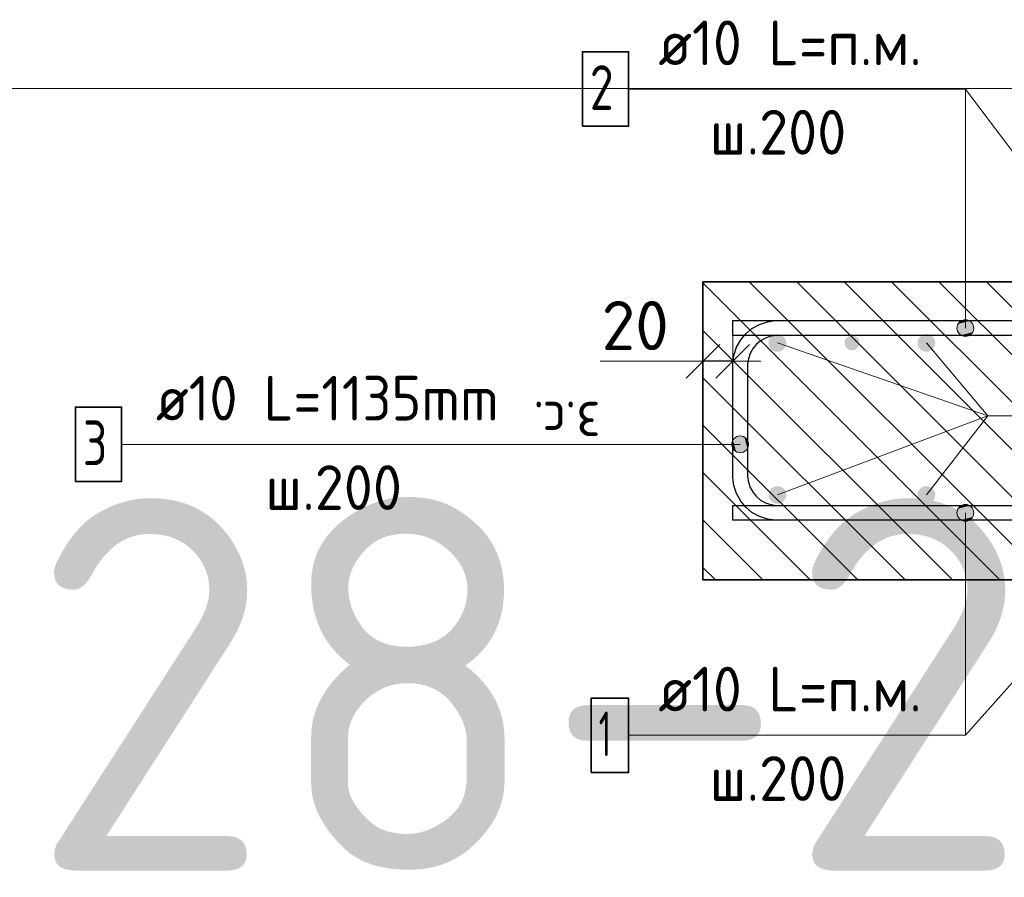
# Model space of a CAD drawing. Header units: metres. Extents: x -38 to 107, y -15 to 21.
# Tile 106 of 133: x 71.709 to 72.37, y 7.142 to 7.718. Entities that reach past the tile are written whole.
import ezdxf

# ---------------------------------------------------------------- set-up
doc = ezdxf.new("R2010")
doc.units = ezdxf.units.M
doc.header["$PDMODE"] = 65
for name, color, linetype, lineweight in [('XR$3$Арм. стержнями верхней зоны', 180, 'Continuous', 35), ('XR$3$Арм. стержнями нижней зоны', 180, 'Continuous', 35), ('XR$3$Арм.стержн. Арматура края', 96, 'Continuous', 35), ('XR$3$Арм.стержн. Доп. арматура', 180, 'Continuous', 35), ('XR$3$Размерная линия_ общее', 7, 'Continuous', 13), ('XR$5$Арм. стержнями верхней зоны', 180, 'Continuous', 35), ('XR$5$Арм. стержнями нижней зоны', 180, 'Continuous', 35), ('XR$5$Арм.стержн. Арматура края', 96, 'Continuous', 35), ('XR$5$Арм.стержн. Доп. арматура', 180, 'Continuous', 35), ('XR$5$Размерная линия_ общее', 7, 'Continuous', 13)]:
    doc.layers.add(name, color=color, linetype=linetype, lineweight=lineweight)
doc.styles.add('ISOCPEUR', font='txt')
doc.dimstyles.new('DIMSTYLE_11', dxfattribs={"dimtxt": 0.033, "dimasz": 0.0375, "dimexe": 0, "dimexo": 0, "dimgap": 0.0165, "dimtad": 2, "dimdec": 0, "dimlfac": 1000, "dimrnd": 1, "dimzin": 12, "dimdsep": 46, "dimtxsty": 'ISOCPEUR', "dimblk1": 'ALL_ML_STRICH', "dimblk2": 'ALL_ML_STRICH', "dimsah": 1, "dimcen": 0, "dimclrd": 7, "dimclre": 256, "dimclrt": 7, "dimadec": 0, "dimazin": 0, "dimtfac": 1, "dimtdec": 0, "dimtix": 1, "dimtmove": 2, "dimatfit": 3, "dimfxl": 0, "dimtvp": 1.2, "dimtzin": 0, "dimlwd": 0, "dimlwe": -3, "dimarcsym": 0})
pattern_1 = [(135, (0, 0), (-0.031819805, -0.031819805), [0.4, -0.05, 0, -0.05]), (135, (-0.01591, -0.01591), (-0.031819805, -0.031819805), [0.8, -0.1, 0.1, -0.1])]

# ---------------------------------------------------------------- blocks, each defined once
blk = doc.blocks.new('ALL_ML_STRICH')
at = {"color": 0, "linetype": 'ByBlock', "lineweight": -2}
for p, q in [((0, -0.5), (0, 0.5)), ((-0.3, -0.3), (0.3, 0.3)), ((-1, 0), (0.5, 0))]:
    blk.add_line(p, q, dxfattribs=at)
blk = doc.blocks.new('*D139')
at = {"layer": 'DEFPOINTS', "color": 7, "linetype": 'Continuous', "lineweight": 13, "transparency": 33554687}
for p in [(72.1875, 7.48857), (72.1875, 7.45358), (72.1675, 7.44858)]:
    blk.add_point(p, dxfattribs=at)
at = {"layer": 'XR$3$Размерная линия_ общее', "color": 253, "linetype": 'Continuous', "lineweight": -2, "true_color": 0xa0a0a0, "transparency": 33554687}
for p, q in [((72.1675, 7.46858), (72.1675, 7.48857)), ((72.1875, 7.47358), (72.1875, 7.48857))]:
    blk.add_line(p, q, dxfattribs=at)
at = {"layer": 'XR$3$Размерная линия_ общее', "color": 7, "linetype": 'Continuous', "lineweight": -2, "transparency": 33554687}
blk.add_line((72.1875, 7.48857), (72.1675, 7.48857), dxfattribs=at)
at = {"layer": 'XR$3$Размерная линия_ общее', "color": 7, "linetype": 'Continuous', "lineweight": 13, "transparency": 33554687, "xscale": 0.0375, "yscale": 0.0375, "zscale": 0.0375}
for p, rotation in [((72.1675, 7.48857), 180), ((72.1875, 7.48857), 360)]:
    blk.add_blockref('ALL_ML_STRICH', p, dxfattribs=dict(at, rotation=rotation))
at = {"layer": 'XR$3$Размерная линия_ общее', "color": 7, "linetype": 'Continuous', "lineweight": 13, "transparency": 33554687, "insert": (72.12208, 7.51257), "char_height": 0.033, "width": 0.066, "attachment_point": 5, "style": 'ISOCPEUR'}
blk.add_mtext('\\A1;{20}', dxfattribs=at)
at = {"layer": 'XR$3$Размерная линия_ общее', "color": 7, "linetype": 'Continuous', "lineweight": 13, "transparency": 33554687, "insert": (72.09879, 7.43451), "char_height": 0.027, "width": 0.00135, "attachment_point": 1, "rotation": 180, "line_spacing_factor": 0.60241, "style": 'ISOCPEUR'}
blk.add_mtext('з.с.', dxfattribs=at)
blk = doc.blocks.new('*D681')
at = {"layer": 'DEFPOINTS', "color": 7, "linetype": 'Continuous', "lineweight": 13, "transparency": 33554687}
for p in [(72.1875, 7.48857), (72.1875, 7.45358), (72.1675, 7.44858)]:
    blk.add_point(p, dxfattribs=at)
at = {"layer": 'XR$5$Размерная линия_ общее', "color": 253, "linetype": 'Continuous', "lineweight": -2, "true_color": 0xa0a0a0, "transparency": 33554687}
for p, q in [((72.1675, 7.46858), (72.1675, 7.48857)), ((72.1875, 7.47358), (72.1875, 7.48857))]:
    blk.add_line(p, q, dxfattribs=at)
at = {"layer": 'XR$5$Размерная линия_ общее', "color": 7, "linetype": 'Continuous', "lineweight": -2, "transparency": 33554687}
blk.add_line((72.1875, 7.48857), (72.1675, 7.48857), dxfattribs=at)
at = {"layer": 'XR$5$Размерная линия_ общее', "color": 7, "linetype": 'Continuous', "lineweight": 13, "transparency": 33554687, "xscale": 0.0375, "yscale": 0.0375, "zscale": 0.0375}
for p, rotation in [((72.1675, 7.48857), 180), ((72.1875, 7.48857), 360)]:
    blk.add_blockref('ALL_ML_STRICH', p, dxfattribs=dict(at, rotation=rotation))
at = {"layer": 'XR$5$Размерная линия_ общее', "color": 7, "linetype": 'Continuous', "lineweight": 13, "transparency": 33554687, "insert": (72.12208, 7.51257), "char_height": 0.033, "width": 0.066, "attachment_point": 5, "style": 'ISOCPEUR'}
blk.add_mtext('\\A1;{20}', dxfattribs=at)
at = {"layer": 'XR$5$Размерная линия_ общее', "color": 7, "linetype": 'Continuous', "lineweight": 13, "transparency": 33554687, "insert": (72.09879, 7.43451), "char_height": 0.027, "width": 0.00135, "attachment_point": 1, "rotation": 180, "line_spacing_factor": 0.60241, "style": 'ISOCPEUR'}
blk.add_mtext('з.с.', dxfattribs=at)

msp = doc.modelspace()

# ---------------------------------------------------------------- hatches: boundary and pattern name
at = {"linetype": 'Continuous', "lineweight": 13, "transparency": 33554687}
h = msp.add_hatch(dxfattribs=at)
h.set_pattern_fill('__________540', scale=0.015, style=0, pattern_type=2)
h.set_pattern_definition(pattern_1)
h.paths.add_polyline_path([(72.1675, 7.54188), (72.1675, 7.34188), (72.75595, 7.34188), (72.75595, 7.54188)], flags=0)
h = msp.add_hatch(dxfattribs=at)
h.set_pattern_fill('__________540', scale=0.015, style=0, pattern_type=2)
h.set_pattern_definition(pattern_1)
h.paths.add_polyline_path([(72.1675, 7.54188), (72.1675, 7.34188), (72.75595, 7.34188), (72.75595, 7.54188)], flags=0)
at = {"layer": 'XR$3$Арм. стержнями верхней зоны', "linetype": 'Continuous', "lineweight": 13, "transparency": 33554687}
for points in [[(72.34843, 7.51369), (72.33876, 7.51369), (72.33797, 7.51088)], [(72.34843, 7.51369), (72.33797, 7.51088), (72.34922, 7.51088)], [(72.34641, 7.51571), (72.34078, 7.51571), (72.33876, 7.51369)], [(72.34641, 7.51571), (72.33876, 7.51369), (72.34843, 7.51369)], [(72.34078, 7.51571), (72.34641, 7.51571), (72.3436, 7.5165)], [(72.34922, 7.51088), (72.33797, 7.51088), (72.33876, 7.50806)], [(72.34922, 7.51088), (72.33876, 7.50806), (72.34843, 7.50806)], [(72.34843, 7.50806), (72.33876, 7.50806), (72.34078, 7.50604)], [(72.34843, 7.50806), (72.34078, 7.50604), (72.34641, 7.50604)], [(72.34641, 7.50604), (72.34078, 7.50604), (72.3436, 7.50525)]]:
    msp.add_hatch(color=7, dxfattribs=at).paths.add_polyline_path(points)
at = {"layer": 'XR$3$Арм. стержнями верхней зоны', "linetype": 'Continuous', "lineweight": 50, "transparency": 33554687}
msp.add_hatch(color=4, dxfattribs=at).paths.add_polyline_path([(72.27251, 7.50088), (72.27212, 7.50279), (72.27104, 7.50441), (72.26942, 7.5055), (72.26751, 7.50588), (72.26559, 7.5055), (72.26397, 7.50441), (72.26289, 7.50279), (72.26251, 7.50088), (72.26289, 7.49896), (72.26397, 7.49734), (72.26559, 7.49626), (72.26751, 7.49588), (72.26942, 7.49626), (72.27104, 7.49734), (72.27212, 7.49896)])
at = {"layer": 'XR$3$Арм. стержнями нижней зоны', "linetype": 'Continuous', "lineweight": 13, "transparency": 33554687}
for points in [[(72.33797, 7.38688), (72.34922, 7.38688), (72.34843, 7.38969)], [(72.33797, 7.38688), (72.34843, 7.38969), (72.33876, 7.38969)], [(72.33876, 7.38406), (72.34922, 7.38688), (72.33797, 7.38688)], [(72.33876, 7.38969), (72.34843, 7.38969), (72.34641, 7.39171)], [(72.33876, 7.38969), (72.34641, 7.39171), (72.34078, 7.39171)], [(72.33876, 7.38406), (72.34843, 7.38406), (72.34922, 7.38688)], [(72.34078, 7.39171), (72.34641, 7.39171), (72.3436, 7.3925)], [(72.34078, 7.38204), (72.34843, 7.38406), (72.33876, 7.38406)], [(72.34078, 7.38204), (72.34641, 7.38204), (72.34843, 7.38406)], [(72.34641, 7.38204), (72.34078, 7.38204), (72.3436, 7.38125)]]:
    msp.add_hatch(color=7, dxfattribs=at).paths.add_polyline_path(points)
at = {"layer": 'XR$3$Арм. стержнями нижней зоны', "linetype": 'Continuous', "lineweight": 50, "transparency": 33554687}
msp.add_hatch(color=4, dxfattribs=at).paths.add_polyline_path([(72.27251, 7.37688), (72.27212, 7.37879), (72.27104, 7.38041), (72.26942, 7.3815), (72.26751, 7.38188), (72.26559, 7.3815), (72.26397, 7.38041), (72.26289, 7.37879), (72.26251, 7.37688), (72.26289, 7.37496), (72.26397, 7.37334), (72.26559, 7.37226), (72.26751, 7.37188), (72.26942, 7.37226), (72.27104, 7.37334), (72.27212, 7.37496)])
at = {"layer": 'XR$3$Арм.стержн. Арматура края', "linetype": 'Continuous', "lineweight": 13, "transparency": 33554687}
for points in [[(72.18767, 7.43003), (72.18767, 7.43565), (72.18688, 7.43284)], [(72.18767, 7.43565), (72.18969, 7.428), (72.18969, 7.43768)], [(72.18767, 7.43565), (72.18767, 7.43003), (72.18969, 7.428)], [(72.18969, 7.43768), (72.1925, 7.42722), (72.1925, 7.43847)], [(72.18969, 7.43768), (72.18969, 7.428), (72.1925, 7.42722)], [(72.1925, 7.43847), (72.1925, 7.42722), (72.19532, 7.428)], [(72.1925, 7.43847), (72.19532, 7.428), (72.19532, 7.43768)], [(72.19532, 7.43768), (72.19532, 7.428), (72.19734, 7.43003)], [(72.19532, 7.43768), (72.19734, 7.43003), (72.19734, 7.43565)], [(72.19734, 7.43565), (72.19734, 7.43003), (72.19813, 7.43284)]]:
    msp.add_hatch(color=7, dxfattribs=at).paths.add_polyline_path(points)
at = {"layer": 'XR$3$Арм.стержн. Доп. арматура', "linetype": 'Continuous', "lineweight": 50, "transparency": 33554687}
for points in [[(72.22346, 7.50088), (72.223, 7.50317), (72.2217, 7.50512), (72.21976, 7.50642), (72.21746, 7.50688), (72.21516, 7.50642), (72.21322, 7.50512), (72.21192, 7.50317), (72.21146, 7.50088), (72.21192, 7.49858), (72.21322, 7.49663), (72.21516, 7.49533), (72.21746, 7.49488), (72.21976, 7.49533), (72.2217, 7.49663), (72.223, 7.49858)], [(72.32346, 7.50088), (72.323, 7.50317), (72.3217, 7.50512), (72.31976, 7.50642), (72.31746, 7.50688), (72.31516, 7.50642), (72.31322, 7.50512), (72.31192, 7.50317), (72.31146, 7.50088), (72.31192, 7.49858), (72.31322, 7.49663), (72.31516, 7.49533), (72.31746, 7.49488), (72.31976, 7.49533), (72.3217, 7.49663), (72.323, 7.49858)], [(72.22346, 7.39888), (72.223, 7.40117), (72.2217, 7.40312), (72.21976, 7.40442), (72.21746, 7.40488), (72.21516, 7.40442), (72.21322, 7.40312), (72.21192, 7.40117), (72.21146, 7.39888), (72.21192, 7.39658), (72.21322, 7.39463), (72.21516, 7.39333), (72.21746, 7.39288), (72.21976, 7.39333), (72.2217, 7.39463), (72.223, 7.39658)], [(72.32346, 7.39888), (72.323, 7.40117), (72.3217, 7.40312), (72.31976, 7.40442), (72.31746, 7.40488), (72.31516, 7.40442), (72.31322, 7.40312), (72.31192, 7.40117), (72.31146, 7.39888), (72.31192, 7.39658), (72.31322, 7.39463), (72.31516, 7.39333), (72.31746, 7.39288), (72.31976, 7.39333), (72.3217, 7.39463), (72.323, 7.39658)]]:
    msp.add_hatch(color=34, dxfattribs=at).paths.add_polyline_path(points)
at = {"layer": 'XR$5$Арм. стержнями верхней зоны', "linetype": 'Continuous', "lineweight": 13, "transparency": 33554687}
for points in [[(72.34843, 7.51369), (72.33876, 7.51369), (72.33797, 7.51088)], [(72.34843, 7.51369), (72.33797, 7.51088), (72.34922, 7.51088)], [(72.34641, 7.51571), (72.34078, 7.51571), (72.33876, 7.51369)], [(72.34641, 7.51571), (72.33876, 7.51369), (72.34843, 7.51369)], [(72.34078, 7.51571), (72.34641, 7.51571), (72.3436, 7.5165)], [(72.34922, 7.51088), (72.33797, 7.51088), (72.33876, 7.50806)], [(72.34922, 7.51088), (72.33876, 7.50806), (72.34843, 7.50806)], [(72.34843, 7.50806), (72.33876, 7.50806), (72.34078, 7.50604)], [(72.34843, 7.50806), (72.34078, 7.50604), (72.34641, 7.50604)], [(72.34641, 7.50604), (72.34078, 7.50604), (72.3436, 7.50525)]]:
    msp.add_hatch(color=7, dxfattribs=at).paths.add_polyline_path(points)
at = {"layer": 'XR$5$Арм. стержнями верхней зоны', "linetype": 'Continuous', "lineweight": 50, "transparency": 33554687}
msp.add_hatch(color=4, dxfattribs=at).paths.add_polyline_path([(72.27251, 7.50088), (72.27212, 7.50279), (72.27104, 7.50441), (72.26942, 7.5055), (72.26751, 7.50588), (72.26559, 7.5055), (72.26397, 7.50441), (72.26289, 7.50279), (72.26251, 7.50088), (72.26289, 7.49896), (72.26397, 7.49734), (72.26559, 7.49626), (72.26751, 7.49588), (72.26942, 7.49626), (72.27104, 7.49734), (72.27212, 7.49896)])
at = {"layer": 'XR$5$Арм. стержнями нижней зоны', "linetype": 'Continuous', "lineweight": 13, "transparency": 33554687}
for points in [[(72.33797, 7.38688), (72.34922, 7.38688), (72.34843, 7.38969)], [(72.33797, 7.38688), (72.34843, 7.38969), (72.33876, 7.38969)], [(72.33876, 7.38406), (72.34922, 7.38688), (72.33797, 7.38688)], [(72.33876, 7.38969), (72.34843, 7.38969), (72.34641, 7.39171)], [(72.33876, 7.38969), (72.34641, 7.39171), (72.34078, 7.39171)], [(72.33876, 7.38406), (72.34843, 7.38406), (72.34922, 7.38688)], [(72.34078, 7.39171), (72.34641, 7.39171), (72.3436, 7.3925)], [(72.34078, 7.38204), (72.34843, 7.38406), (72.33876, 7.38406)], [(72.34078, 7.38204), (72.34641, 7.38204), (72.34843, 7.38406)], [(72.34641, 7.38204), (72.34078, 7.38204), (72.3436, 7.38125)]]:
    msp.add_hatch(color=7, dxfattribs=at).paths.add_polyline_path(points)
at = {"layer": 'XR$5$Арм. стержнями нижней зоны', "linetype": 'Continuous', "lineweight": 50, "transparency": 33554687}
msp.add_hatch(color=4, dxfattribs=at).paths.add_polyline_path([(72.27251, 7.37688), (72.27212, 7.37879), (72.27104, 7.38041), (72.26942, 7.3815), (72.26751, 7.38188), (72.26559, 7.3815), (72.26397, 7.38041), (72.26289, 7.37879), (72.26251, 7.37688), (72.26289, 7.37496), (72.26397, 7.37334), (72.26559, 7.37226), (72.26751, 7.37188), (72.26942, 7.37226), (72.27104, 7.37334), (72.27212, 7.37496)])
at = {"layer": 'XR$5$Арм.стержн. Арматура края', "linetype": 'Continuous', "lineweight": 13, "transparency": 33554687}
for points in [[(72.18767, 7.43003), (72.18767, 7.43565), (72.18688, 7.43284)], [(72.18767, 7.43565), (72.18969, 7.428), (72.18969, 7.43768)], [(72.18767, 7.43565), (72.18767, 7.43003), (72.18969, 7.428)], [(72.18969, 7.43768), (72.1925, 7.42722), (72.1925, 7.43847)], [(72.18969, 7.43768), (72.18969, 7.428), (72.1925, 7.42722)], [(72.1925, 7.43847), (72.1925, 7.42722), (72.19532, 7.428)], [(72.1925, 7.43847), (72.19532, 7.428), (72.19532, 7.43768)], [(72.19532, 7.43768), (72.19532, 7.428), (72.19734, 7.43003)], [(72.19532, 7.43768), (72.19734, 7.43003), (72.19734, 7.43565)], [(72.19734, 7.43565), (72.19734, 7.43003), (72.19813, 7.43284)]]:
    msp.add_hatch(color=7, dxfattribs=at).paths.add_polyline_path(points)
at = {"layer": 'XR$5$Арм.стержн. Доп. арматура', "linetype": 'Continuous', "lineweight": 50, "transparency": 33554687}
for points in [[(72.22346, 7.50088), (72.223, 7.50317), (72.2217, 7.50512), (72.21976, 7.50642), (72.21746, 7.50688), (72.21516, 7.50642), (72.21322, 7.50512), (72.21192, 7.50317), (72.21146, 7.50088), (72.21192, 7.49858), (72.21322, 7.49663), (72.21516, 7.49533), (72.21746, 7.49488), (72.21976, 7.49533), (72.2217, 7.49663), (72.223, 7.49858)], [(72.32346, 7.50088), (72.323, 7.50317), (72.3217, 7.50512), (72.31976, 7.50642), (72.31746, 7.50688), (72.31516, 7.50642), (72.31322, 7.50512), (72.31192, 7.50317), (72.31146, 7.50088), (72.31192, 7.49858), (72.31322, 7.49663), (72.31516, 7.49533), (72.31746, 7.49488), (72.31976, 7.49533), (72.3217, 7.49663), (72.323, 7.49858)], [(72.22346, 7.39888), (72.223, 7.40117), (72.2217, 7.40312), (72.21976, 7.40442), (72.21746, 7.40488), (72.21516, 7.40442), (72.21322, 7.40312), (72.21192, 7.40117), (72.21146, 7.39888), (72.21192, 7.39658), (72.21322, 7.39463), (72.21516, 7.39333), (72.21746, 7.39288), (72.21976, 7.39333), (72.2217, 7.39463), (72.223, 7.39658)], [(72.32346, 7.39888), (72.323, 7.40117), (72.3217, 7.40312), (72.31976, 7.40442), (72.31746, 7.40488), (72.31516, 7.40442), (72.31322, 7.40312), (72.31192, 7.40117), (72.31146, 7.39888), (72.31192, 7.39658), (72.31322, 7.39463), (72.31516, 7.39333), (72.31746, 7.39288), (72.31976, 7.39333), (72.3217, 7.39463), (72.323, 7.39658)]]:
    msp.add_hatch(color=34, dxfattribs=at).paths.add_polyline_path(points)

# ---------------------------------------------------------------- linework, layer by layer
at = {"color": 7, "linetype": 'Continuous', "lineweight": 13, "transparency": 33554687}
for p, q in [((86.41979, 7.67171), (67.91979, 7.67171)), ((72.46751, 7.50688), (72.3436, 7.6713)), ((72.46751, 7.50688), (72.3436, 7.6713)), ((72.1675, 7.48857), (72.0985, 7.48857)), ((72.1675, 7.48857), (72.0985, 7.48857)), ((72.46751, 7.37688), (72.3436, 7.23758)), ((72.46751, 7.37688), (72.3436, 7.23758))]:
    msp.add_line(p, q, dxfattribs=at)
at = {"color": 7, "linetype": 'Continuous', "lineweight": 35, "transparency": 33554687}
for p, q in [((72.1675, 7.54188), (72.1675, 7.34188)), ((72.75595, 7.54188), (72.1675, 7.54188)), ((72.1675, 7.54188), (72.1675, 7.34188)), ((72.75595, 7.54188), (72.1675, 7.54188)), ((72.1675, 7.34188), (72.75595, 7.34188)), ((72.1675, 7.34188), (72.75595, 7.34188))]:
    msp.add_line(p, q, dxfattribs=at)
at = {"layer": 'XR$3$Арм. стержнями верхней зоны', "color": 7, "linetype": 'Continuous', "lineweight": 13, "transparency": 33554687}
for p, q in [((72.1176, 7.6713), (72.3436, 7.6713)), ((72.3436, 7.6713), (72.3436, 7.51088)), ((72.3436, 7.5165), (72.3436, 7.5165)), ((72.33797, 7.51088), (72.33797, 7.51088)), ((72.3436, 7.50525), (72.3436, 7.50525)), ((72.34922, 7.51088), (72.34922, 7.51088))]:
    msp.add_line(p, q, dxfattribs=at)
at = {"layer": 'XR$3$Арм. стержнями верхней зоны', "color": 7, "linetype": 'Continuous', "lineweight": 35, "transparency": 33554687}
msp.add_lwpolyline([(72.0866, 7.6463), (72.1176, 7.6463), (72.1176, 7.6963), (72.0866, 7.6963), (72.0866, 7.6463)], dxfattribs=at)
at = {"layer": 'XR$3$Арм. стержнями верхней зоны', "color": 4, "linetype": 'Continuous', "lineweight": 25, "transparency": 33554687}
msp.add_lwpolyline([(72.76095, 7.50588), (72.1875, 7.50588), (72.1875, 7.51588), (72.76095, 7.51588), (72.76095, 7.50588)], dxfattribs=at)
at = {"layer": 'XR$3$Арм. стержнями верхней зоны', "color": 7, "linetype": 'Continuous', "lineweight": 13, "transparency": 33554687}
msp.add_circle((72.3436, 7.51088), 0.00563, dxfattribs=at)
at = {"layer": 'XR$3$Арм. стержнями нижней зоны', "color": 7, "linetype": 'Continuous', "lineweight": 13, "transparency": 33554687}
for p, q in [((72.33797, 7.38688), (72.33797, 7.38688)), ((72.3436, 7.3925), (72.3436, 7.3925)), ((72.3436, 7.23758), (72.3436, 7.38688)), ((72.34922, 7.38688), (72.34922, 7.38688)), ((72.3436, 7.38125), (72.3436, 7.38125)), ((72.1176, 7.23758), (72.3436, 7.23758))]:
    msp.add_line(p, q, dxfattribs=at)
at = {"layer": 'XR$3$Арм. стержнями нижней зоны', "color": 4, "linetype": 'Continuous', "lineweight": 25, "transparency": 33554687}
msp.add_lwpolyline([(72.76095, 7.38188), (72.1875, 7.38188), (72.1875, 7.39188), (72.76095, 7.39188), (72.76095, 7.38188)], dxfattribs=at)
at = {"layer": 'XR$3$Арм. стержнями нижней зоны', "color": 7, "linetype": 'Continuous', "lineweight": 35, "transparency": 33554687}
msp.add_lwpolyline([(72.0926, 7.21258), (72.1176, 7.21258), (72.1176, 7.26258), (72.0926, 7.26258), (72.0926, 7.21258)], dxfattribs=at)
at = {"layer": 'XR$3$Арм. стержнями нижней зоны', "color": 7, "linetype": 'Continuous', "lineweight": 13, "transparency": 33554687}
msp.add_circle((72.3436, 7.38688), 0.00563, dxfattribs=at)
at = {"layer": 'XR$3$Арм.стержн. Арматура края', "color": 7, "linetype": 'Continuous', "lineweight": 13, "transparency": 33554687}
for p, q in [((71.77746, 7.43284), (72.08746, 7.43284)), ((72.08746, 7.43284), (72.1925, 7.43284)), ((72.18688, 7.43284), (72.18688, 7.43284)), ((72.1925, 7.43847), (72.1925, 7.43847)), ((72.19813, 7.43284), (72.19813, 7.43284)), ((72.1925, 7.42722), (72.1925, 7.42722))]:
    msp.add_line(p, q, dxfattribs=at)
at = {"layer": 'XR$3$Арм.стержн. Арматура края', "color": 4, "linetype": 'Continuous', "lineweight": 25, "transparency": 33554687}
for points in [[(72.6875, 7.38188), (72.21607, 7.38188), (72.21085, 7.3826), (72.20541, 7.3844), (72.20041, 7.3872), (72.19628, 7.39065), (72.19283, 7.39478), (72.19002, 7.39979), (72.18823, 7.40523), (72.1875, 7.41044), (72.1875, 7.48731), (72.18823, 7.49253), (72.19002, 7.49797), (72.19283, 7.50298), (72.19628, 7.5071), (72.20041, 7.51055), (72.20541, 7.51336), (72.21085, 7.51515), (72.21607, 7.51588), (72.6875, 7.51588)], [(72.6875, 7.50588), (72.21676, 7.50588), (72.21313, 7.50537), (72.20946, 7.50416), (72.2061, 7.50228), (72.20338, 7.50001), (72.2011, 7.49728), (72.19922, 7.49392), (72.19801, 7.49026), (72.1975, 7.48662), (72.1975, 7.41113), (72.19801, 7.4075), (72.19922, 7.40383), (72.2011, 7.40048), (72.20338, 7.39775), (72.2061, 7.39547), (72.20946, 7.39359), (72.21313, 7.39238), (72.21676, 7.39188), (72.6875, 7.39188)]]:
    msp.add_lwpolyline(points, dxfattribs=at)
at = {"layer": 'XR$3$Арм.стержн. Арматура края', "color": 7, "linetype": 'Continuous', "lineweight": 35, "transparency": 33554687}
msp.add_lwpolyline([(71.74646, 7.40784), (71.77746, 7.40784), (71.77746, 7.45784), (71.74646, 7.45784), (71.74646, 7.40784)], dxfattribs=at)
at = {"layer": 'XR$3$Арм.стержн. Арматура края', "color": 7, "linetype": 'Continuous', "lineweight": 13, "transparency": 33554687}
msp.add_circle((72.1925, 7.43284), 0.00563, dxfattribs=at)
at = {"layer": 'XR$3$Арм.стержн. Доп. арматура', "color": 7, "linetype": 'Continuous', "lineweight": 13, "transparency": 33554687}
for q in [(72.21746, 7.50088), (72.31746, 7.50088), (72.21746, 7.39888), (72.31746, 7.39888), (72.58472, 7.45204)]:
    msp.add_line((72.35872, 7.45204), q, dxfattribs=at)
at = {"layer": 'XR$5$Арм. стержнями верхней зоны', "color": 7, "linetype": 'Continuous', "lineweight": 13, "transparency": 33554687}
for p, q in [((72.1176, 7.6713), (72.3436, 7.6713)), ((72.3436, 7.6713), (72.3436, 7.51088)), ((72.3436, 7.5165), (72.3436, 7.5165)), ((72.33797, 7.51088), (72.33797, 7.51088)), ((72.3436, 7.50525), (72.3436, 7.50525)), ((72.34922, 7.51088), (72.34922, 7.51088))]:
    msp.add_line(p, q, dxfattribs=at)
at = {"layer": 'XR$5$Арм. стержнями верхней зоны', "color": 7, "linetype": 'Continuous', "lineweight": 35, "transparency": 33554687}
msp.add_lwpolyline([(72.0866, 7.6463), (72.1176, 7.6463), (72.1176, 7.6963), (72.0866, 7.6963), (72.0866, 7.6463)], dxfattribs=at)
at = {"layer": 'XR$5$Арм. стержнями верхней зоны', "color": 4, "linetype": 'Continuous', "lineweight": 25, "transparency": 33554687}
msp.add_lwpolyline([(72.76095, 7.50588), (72.1875, 7.50588), (72.1875, 7.51588), (72.76095, 7.51588), (72.76095, 7.50588)], dxfattribs=at)
at = {"layer": 'XR$5$Арм. стержнями верхней зоны', "color": 7, "linetype": 'Continuous', "lineweight": 13, "transparency": 33554687}
msp.add_circle((72.3436, 7.51088), 0.00563, dxfattribs=at)
at = {"layer": 'XR$5$Арм. стержнями нижней зоны', "color": 7, "linetype": 'Continuous', "lineweight": 13, "transparency": 33554687}
for p, q in [((72.33797, 7.38688), (72.33797, 7.38688)), ((72.3436, 7.3925), (72.3436, 7.3925)), ((72.3436, 7.23758), (72.3436, 7.38688)), ((72.34922, 7.38688), (72.34922, 7.38688)), ((72.3436, 7.38125), (72.3436, 7.38125)), ((72.1176, 7.23758), (72.3436, 7.23758))]:
    msp.add_line(p, q, dxfattribs=at)
at = {"layer": 'XR$5$Арм. стержнями нижней зоны', "color": 4, "linetype": 'Continuous', "lineweight": 25, "transparency": 33554687}
msp.add_lwpolyline([(72.76095, 7.38188), (72.1875, 7.38188), (72.1875, 7.39188), (72.76095, 7.39188), (72.76095, 7.38188)], dxfattribs=at)
at = {"layer": 'XR$5$Арм. стержнями нижней зоны', "color": 7, "linetype": 'Continuous', "lineweight": 35, "transparency": 33554687}
msp.add_lwpolyline([(72.0926, 7.21258), (72.1176, 7.21258), (72.1176, 7.26258), (72.0926, 7.26258), (72.0926, 7.21258)], dxfattribs=at)
at = {"layer": 'XR$5$Арм. стержнями нижней зоны', "color": 7, "linetype": 'Continuous', "lineweight": 13, "transparency": 33554687}
msp.add_circle((72.3436, 7.38688), 0.00563, dxfattribs=at)
at = {"layer": 'XR$5$Арм.стержн. Арматура края', "color": 7, "linetype": 'Continuous', "lineweight": 13, "transparency": 33554687}
for p, q in [((71.77746, 7.43284), (72.08746, 7.43284)), ((72.08746, 7.43284), (72.1925, 7.43284)), ((72.18688, 7.43284), (72.18688, 7.43284)), ((72.1925, 7.43847), (72.1925, 7.43847)), ((72.19813, 7.43284), (72.19813, 7.43284)), ((72.1925, 7.42722), (72.1925, 7.42722))]:
    msp.add_line(p, q, dxfattribs=at)
at = {"layer": 'XR$5$Арм.стержн. Арматура края', "color": 4, "linetype": 'Continuous', "lineweight": 25, "transparency": 33554687}
for points in [[(72.6875, 7.38188), (72.21607, 7.38188), (72.21085, 7.3826), (72.20541, 7.3844), (72.20041, 7.3872), (72.19628, 7.39065), (72.19283, 7.39478), (72.19002, 7.39979), (72.18823, 7.40523), (72.1875, 7.41044), (72.1875, 7.48731), (72.18823, 7.49253), (72.19002, 7.49797), (72.19283, 7.50298), (72.19628, 7.5071), (72.20041, 7.51055), (72.20541, 7.51336), (72.21085, 7.51515), (72.21607, 7.51588), (72.6875, 7.51588)], [(72.6875, 7.50588), (72.21676, 7.50588), (72.21313, 7.50537), (72.20946, 7.50416), (72.2061, 7.50228), (72.20338, 7.50001), (72.2011, 7.49728), (72.19922, 7.49392), (72.19801, 7.49026), (72.1975, 7.48662), (72.1975, 7.41113), (72.19801, 7.4075), (72.19922, 7.40383), (72.2011, 7.40048), (72.20338, 7.39775), (72.2061, 7.39547), (72.20946, 7.39359), (72.21313, 7.39238), (72.21676, 7.39188), (72.6875, 7.39188)]]:
    msp.add_lwpolyline(points, dxfattribs=at)
at = {"layer": 'XR$5$Арм.стержн. Арматура края', "color": 7, "linetype": 'Continuous', "lineweight": 35, "transparency": 33554687}
msp.add_lwpolyline([(71.74646, 7.40784), (71.77746, 7.40784), (71.77746, 7.45784), (71.74646, 7.45784), (71.74646, 7.40784)], dxfattribs=at)
at = {"layer": 'XR$5$Арм.стержн. Арматура края', "color": 7, "linetype": 'Continuous', "lineweight": 13, "transparency": 33554687}
msp.add_circle((72.1925, 7.43284), 0.00563, dxfattribs=at)
at = {"layer": 'XR$5$Арм.стержн. Доп. арматура', "color": 7, "linetype": 'Continuous', "lineweight": 13, "transparency": 33554687}
for q in [(72.21746, 7.50088), (72.31746, 7.50088), (72.21746, 7.39888), (72.31746, 7.39888), (72.58472, 7.45204)]:
    msp.add_line((72.35872, 7.45204), q, dxfattribs=at)

# ---------------------------------------------------------------- texts
at = {"color": 7, "linetype": 'Continuous', "lineweight": 35, "transparency": 33554687, "insert": (70.35063, 7.14671), "char_height": 0.25, "width": 2.7437149, "attachment_point": 7, "style": 'ISOCPEUR'}
msp.add_mtext('\\W0.96;ГОСТ 34028-2016', dxfattribs=at)
at = {"layer": 'XR$3$Арм. стержнями верхней зоны', "color": 7, "linetype": 'Continuous', "lineweight": 25, "transparency": 33554687, "char_height": 0.03, "attachment_point": 7, "style": 'ISOCPEUR'}
for s, insert, width in [('\\W0.94;ø10 L=п.м.', (72.1376, 7.6873), 0.1999831), ('\\W0.78;2', (72.0916, 7.6573), 0.0326407), ('\\W0.95;ш.200 ', (72.1721, 7.6273), 0.1311996)]:
    msp.add_mtext(s, dxfattribs=dict(at, insert=insert, width=width))
at = {"layer": 'XR$3$Арм. стержнями нижней зоны', "color": 7, "linetype": 'Continuous', "lineweight": 25, "transparency": 33554687, "char_height": 0.03, "attachment_point": 7, "style": 'ISOCPEUR'}
for s, insert, width in [('\\W0.94;ø10 L=п.м.', (72.1376, 7.25358), 0.1999831), ('\\W0.56;1', (72.0976, 7.22358), 0.0233333), ('\\W0.95;ш.200 ', (72.1721, 7.19358), 0.1311996)]:
    msp.add_mtext(s, dxfattribs=dict(at, insert=insert, width=width))
at = {"layer": 'XR$3$Арм.стержн. Арматура края', "color": 7, "linetype": 'Continuous', "lineweight": 25, "transparency": 33554687, "char_height": 0.03, "attachment_point": 7, "style": 'ISOCPEUR'}
for s, insert, width in [('\\W0.92;ø10 L=1135mm ', (71.80046, 7.44884), 0.2806692), ('\\W0.78;3', (71.75146, 7.41884), 0.0326407), ('\\W0.95;ш.200 ', (71.87396, 7.38884), 0.1311995)]:
    msp.add_mtext(s, dxfattribs=dict(at, insert=insert, width=width))
at = {"layer": 'XR$5$Арм. стержнями верхней зоны', "color": 7, "linetype": 'Continuous', "lineweight": 25, "transparency": 33554687, "char_height": 0.03, "attachment_point": 7, "style": 'ISOCPEUR'}
for s, insert, width in [('\\W0.94;ø10 L=п.м.', (72.1376, 7.6873), 0.1999831), ('\\W0.78;2', (72.0916, 7.6573), 0.0326407), ('\\W0.95;ш.200 ', (72.1721, 7.6273), 0.1311996)]:
    msp.add_mtext(s, dxfattribs=dict(at, insert=insert, width=width))
at = {"layer": 'XR$5$Арм. стержнями нижней зоны', "color": 7, "linetype": 'Continuous', "lineweight": 25, "transparency": 33554687, "char_height": 0.03, "attachment_point": 7, "style": 'ISOCPEUR'}
for s, insert, width in [('\\W0.94;ø10 L=п.м.', (72.1376, 7.25358), 0.1999831), ('\\W0.56;1', (72.0976, 7.22358), 0.0233333), ('\\W0.95;ш.200 ', (72.1721, 7.19358), 0.1311996)]:
    msp.add_mtext(s, dxfattribs=dict(at, insert=insert, width=width))
at = {"layer": 'XR$5$Арм.стержн. Арматура края', "color": 7, "linetype": 'Continuous', "lineweight": 25, "transparency": 33554687, "char_height": 0.03, "attachment_point": 7, "style": 'ISOCPEUR'}
for s, insert, width in [('\\W0.92;ø10 L=1135mm ', (71.80046, 7.44884), 0.2806692), ('\\W0.78;3', (71.75146, 7.41884), 0.0326407), ('\\W0.95;ш.200 ', (71.87396, 7.38884), 0.1311995)]:
    msp.add_mtext(s, dxfattribs=dict(at, insert=insert, width=width))

# ---------------------------------------------------------------- dimensions: what is measured, and where the dimension line sits
at = {"layer": 'XR$3$Размерная линия_ общее', "color": 7, "linetype": 'Continuous', "lineweight": 13, "transparency": 33554687}
dim = msp.add_linear_dim(base=(72.1675, 7.48857), p1=(72.1875, 7.47358), p2=(72.1675, 7.46858), angle=180, text='<>\\Xз.с.', dimstyle='DIMSTYLE_11', override={"dimpost": '<>', "dimclrd": 7, "dimclre": 253, "dimclrt": 7, "dimlwd": 0, "dimlwe": 65533}, dxfattribs=at)
dim.commit()
dim.dimension.update_dxf_attribs({"geometry": '*D139', "text_midpoint": (72.12208, 7.51257), "dimtype": 160})
at = {"layer": 'XR$5$Размерная линия_ общее', "color": 7, "linetype": 'Continuous', "lineweight": 13, "transparency": 33554687}
dim = msp.add_linear_dim(base=(72.1675, 7.48857), p1=(72.1875, 7.47358), p2=(72.1675, 7.46858), angle=180, text='<>\\Xз.с.', dimstyle='DIMSTYLE_11', override={"dimpost": '<>', "dimclrd": 7, "dimclre": 253, "dimclrt": 7, "dimlwd": 0, "dimlwe": 65533}, dxfattribs=at)
dim.commit()
dim.dimension.update_dxf_attribs({"geometry": '*D681', "text_midpoint": (72.12208, 7.51257), "dimtype": 160})

doc.saveas('drawing.dxf')
